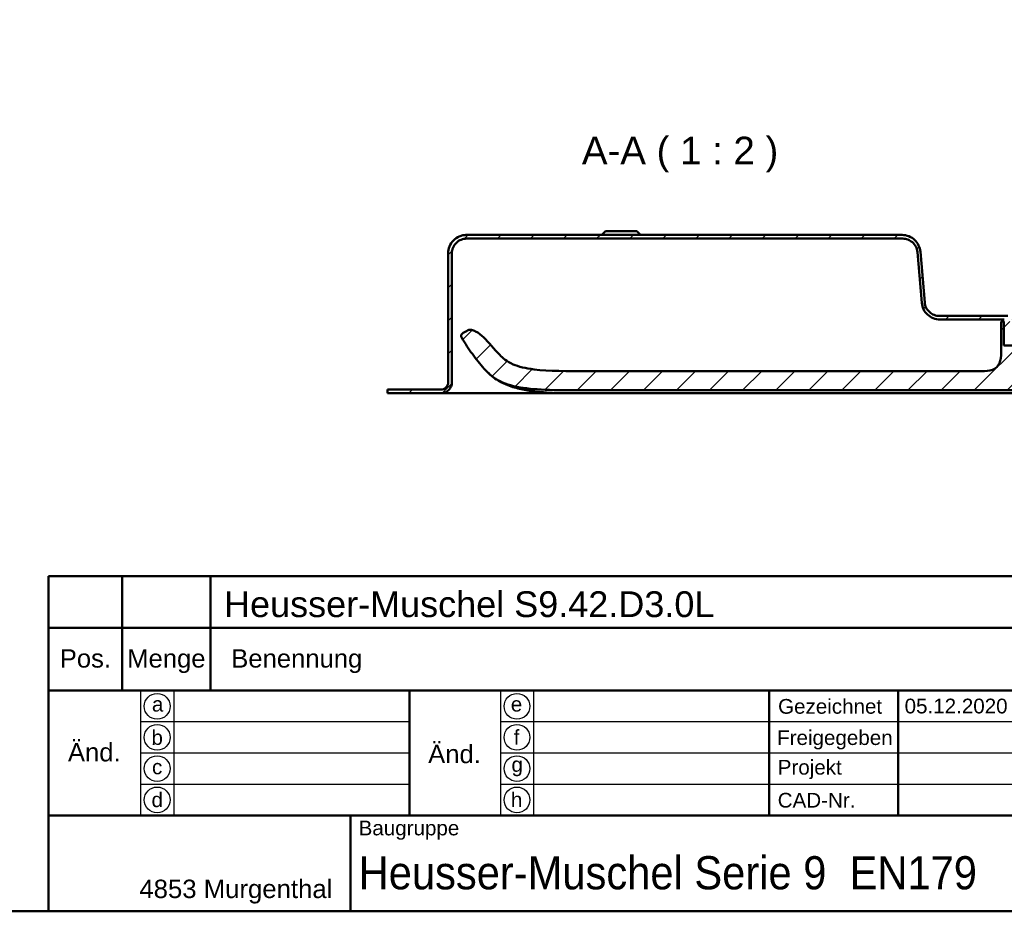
# Model space of a CAD drawing. Header units: millimetres. Extents: x 20 to 833, y 20 to 574.
# Tile 8 of 12: x 432 to 700, y 20 to 262. Entities that reach past the tile are written whole.
import ezdxf
from ezdxf.enums import TextEntityAlignment as Align

# ---------------------------------------------------------------- set-up
doc = ezdxf.new("R2010")
doc.units = ezdxf.units.MM
doc.header["$LTSCALE"] = 2
doc.layers.add('Schraffur', color=179, linetype='Continuous', lineweight=9, true_color=0x1e1e47)
for name, color, linetype, lineweight in [('Sichtbare Kanten(DIN)', 7, 'Continuous', 50), ('Skizziergeometrie(DIN)', 7, 'Continuous', 50), ('Skizzierlinie(DIN)', 7, 'Continuous', 25), ('Symbole(DIN)', 7, 'Continuous', 25)]:
    doc.layers.add(name, color=color, linetype=linetype, lineweight=lineweight)
doc.styles.add('Aktuell-DIN', font='arial.ttf')
doc.styles.add('Aktuell-DINGroßer Text', font='arial.ttf')
doc.styles.add('Textstil10', font='arial.ttf')
doc.styles.add('Textstil41', font='arial.ttf', dxfattribs={"width": 0.8})
doc.styles.add('Textstil83', font='arial.ttf', dxfattribs={"width": 0.8})

# ---------------------------------------------------------------- blocks, each defined once
blk = doc.blocks.new('Ränder Standardrahmen')
at = {"layer": 'Skizziergeometrie(DIN)', "flags": 128}
blk.add_lwpolyline([(10, 10), (10, 287), (410, 287), (410, 10), (10, 10)], dxfattribs=at)
blk = doc.blocks.new('Schriftfelder Heusser')
at = {"layer": 'Skizziergeometrie(DIN)'}
for p, q in [((101, 229.92), (101, 236.92)), ((101, 236.92), (291, 236.92)), ((111, 229.92), (111, 236.92)), ((123, 229.92), (123, 236.92)), ((101, 191.42), (101, 229.92)), ((101, 229.92), (291, 229.92)), ((111, 229.92), (111, 221.42)), ((123, 229.92), (123, 221.42)), ((101, 221.42), (291, 221.42)), ((150, 221.42), (150, 204.42)), ((198.85, 221.42), (198.85, 204.42)), ((216.35, 221.42), (216.35, 204.42)), ((101, 204.42), (291, 204.42)), ((142, 204.42), (142, 191.42)), ((291, 191.42), (101, 191.42))]:
    blk.add_line(p, q, dxfattribs=at)
at = {"layer": 'Skizzierlinie(DIN)'}
for p, q in [((113.5, 221.42), (113.5, 204.42)), ((118, 221.42), (118, 204.42)), ((162.35, 221.42), (162.35, 204.42)), ((166.85, 221.42), (166.85, 204.42)), ((113.5, 217.17), (150, 217.17)), ((162.35, 217.17), (278, 217.17)), ((113.5, 212.92), (150, 212.92)), ((162.35, 212.92), (278, 212.92)), ((113.5, 208.67), (150, 208.67)), ((162.35, 208.67), (278, 208.67))]:
    blk.add_line(p, q, dxfattribs=at)
for centre in [(115.75, 219.25), (164.6, 219.25), (115.75, 215.04), (164.6, 215.04), (115.75, 210.79), (164.6, 210.79), (115.75, 206.54), (164.6, 206.54)]:
    blk.add_circle(centre, 1.75, dxfattribs=at)
at = {"layer": 'Symbole(DIN)', "color": 179, "true_color": 0x262659, "style": 'Aktuell-DIN'}
for s, insert, char_height, attachment_point in [('Pos.', (106, 227), 2.489, 2), ('Menge', (117, 227), 2.489, 2), ('Benennung', (125.81, 225.38), 2.489, 4), ('\\fArial|b0|i0;a', (115.81, 219.53), 2, 5), ('\\fArial|b0|i0;e', (164.54, 219.53), 2, 5), ('\\fArial|b0|i0;Gezeichnet', (200.05, 219.23), 2, 4), ('\\fArial|b0|i0;b', (115.75, 215), 2, 5), ('\\fArial|b0|i0;f', (164.55, 215.06), 2, 5), ('\\fArial|b0|i0;Freigegeben', (199.92, 216), 2, 1), ('\\fArial|b0|i0;c', (115.75, 211.01), 2, 5), ('\\fArial|b0|i0;g', (164.63, 211.05), 2, 5), ('\\fArial|b0|i0;Projekt', (200, 211.98), 2, 1), ('\\fArial|b0|i0;d', (115.76, 206.55), 2, 5), ('\\fArial|b0|i0;h', (164.55, 206.57), 2, 5), ('\\fArial|b0|i0;CAD-Nr.', (200, 207.5), 2, 1), ('\\fArial|b0|i0;\\H2.0000;Baugruppe', (143.1, 203.73), 2, 1), ('\\fArial|b0|i0;\\H2.5000;4853 Murgenthal', (113.33, 192.46), 2.5, 7)]:
    blk.add_mtext(s, dxfattribs=dict(at, insert=insert, char_height=char_height, attachment_point=attachment_point))
at = {"layer": 'Symbole(DIN)', "color": 179, "true_color": 0x262659, "char_height": 2.489, "width": 12.3494, "attachment_point": 5, "style": 'Aktuell-DIN'}
for insert in [(107.21, 213), (156.12, 212.76)]:
    blk.add_mtext('Änd.', dxfattribs=dict(at, insert=insert))
at = {"layer": 'Symbole(DIN)', "color": 7, "insert": (143.1, 196.62), "char_height": 4.5, "width": 90.18, "attachment_point": 4, "style": 'Aktuell-DIN'}
blk.add_mtext('\\fArial|b0|i0;\\W0.90;\\H4.5000;Heusser-Muschel Serie 9  EN179', dxfattribs=at)
at = {"layer": 'Symbole(DIN)', "color": 179, "true_color": 0x262659, "style": 'Textstil10'}
blk.add_attdef('ERSTELLUNGSDATUM_001', (217.23, 218.29), '', height=2, dxfattribs=at)
at = {"layer": 'Symbole(DIN)', "color": 179, "true_color": 0x262659}
for tag, height, style, p in [('AUTOR', 2.49, 'Aktuell-DIN', (240.03, 219.26)), ('KONTROLLDATUM', 2, 'Textstil10', (217.42, 215.04)), ('KONTROLLIERT_VON', 2, 'Textstil10', (239.98, 215.05))]:
    blk.add_attdef(tag, text='', height=height, dxfattribs=dict(at, style=style)).set_placement(p, align=Align.MIDDLE_LEFT)
at = {"layer": 'Symbole(DIN)', "color": 7, "style": 'Textstil83', "width": 0.8}
blk.add_attdef('Anfänglicher_Ansichtsmaßstab_001', (281.57, 213.34), '', height=2.3, dxfattribs=at)
at = {"layer": 'Symbole(DIN)', "color": 179, "true_color": 0x262659, "style": 'Textstil10'}
blk.add_attdef('PROJEKT', text='', height=2, dxfattribs=at).set_placement((217.77, 209.72), align=Align.BOTTOM_LEFT)
at = {"layer": 'Symbole(DIN)', "color": 7, "style": 'Textstil41', "width": 0.8}
blk.add_attdef('STATUS', text='', height=5, dxfattribs=at).set_placement((284.53, 195.86), align=Align.MIDDLE_CENTER)

msp = doc.modelspace()

# ---------------------------------------------------------------- hatches: boundary and pattern name
at = {"layer": 'Schraffur'}
h = msp.add_hatch(dxfattribs=at)
h.set_pattern_fill('ANSI31', color=256, scale=50.8, style=0)
h.set_pattern_definition([(45, (0, 0), (-4.49013, 4.49013), [])])
edge = h.paths.add_edge_path()
edge.add_spline(control_points=[(735.531, 180.686), (735.81, 180.686), (736.087, 180.657), (736.623, 180.545), (736.88, 180.462), (737.61, 180.144), (738.046, 179.84), (738.766, 179.093), (739.048, 178.66), (739.434, 177.709), (739.531, 177.202), (739.531, 176.686)], knot_values=[-0.6314442, -0.6314442, -0.6314442, -0.6314442, -0.5478443, -0.5478443, -0.4667749, -0.4667749, -0.3085769, -0.3085769, -0.1547676, -0.1547676, 0, 0, 0, 0], degree=3, periodic=0)
edge.add_line((739.531, 176.686), (739.531, 163.686))
edge.add_spline(control_points=[(739.531, 163.686), (739.531, 163.477), (739.553, 163.269), (739.637, 162.867), (739.699, 162.674), (739.937, 162.127), (740.166, 161.8), (740.726, 161.26), (741.05, 161.048), (741.764, 160.759), (742.144, 160.686), (742.531, 160.686)], knot_values=[-0.4735831, -0.4735831, -0.4735831, -0.4735831, -0.4108832, -0.4108832, -0.3500812, -0.3500812, -0.2314327, -0.2314327, -0.1160757, -0.1160757, -0.0000071, -0.0000071, -0.0000071, -0.0000071], degree=3, periodic=0)
edge.add_line((742.531, 160.686), (746.031, 160.686))
edge.add_line((746.031, 160.686), (746.031, 161.656))
edge.add_line((746.031, 161.656), (745.031, 161.656))
edge.add_line((745.031, 161.656), (745.031, 161.686))
edge.add_line((745.031, 161.686), (742.531, 161.686))
edge.add_spline(control_points=[(742.531, 161.686), (742.392, 161.686), (742.254, 161.7), (741.986, 161.756), (741.857, 161.797), (741.492, 161.956), (741.274, 162.108), (740.914, 162.482), (740.773, 162.698), (740.58, 163.174), (740.532, 163.428), (740.532, 163.686)], knot_values=[-0.3157143, -0.3157143, -0.3157143, -0.3157143, -0.2739221, -0.2739221, -0.2333875, -0.2333875, -0.1542884, -0.1542884, -0.0773838, -0.0773838, 0, 0, 0, 0], degree=3, periodic=0)
edge.add_line((740.532, 163.686), (740.532, 176.686))
edge.add_spline(control_points=[(740.532, 176.686), (740.532, 177.034), (740.496, 177.38), (740.355, 178.05), (740.252, 178.372), (739.855, 179.284), (739.475, 179.829), (738.541, 180.729), (738, 181.082), (736.81, 181.564), (736.176, 181.686), (735.532, 181.686)], knot_values=[-0.7893052, -0.7893052, -0.7893052, -0.7893052, -0.6848053, -0.6848053, -0.5834686, -0.5834686, -0.3857211, -0.3857211, -0.1934595, -0.1934595, 0, 0, 0, 0], degree=3, periodic=0)
edge.add_line((735.532, 181.686), (726.531, 181.686))
edge.add_line((726.531, 181.686), (726.531, 183.186))
edge.add_line((726.531, 183.186), (726.031, 183.186))
edge.add_line((726.031, 183.186), (726.031, 179.886))
edge.add_line((726.031, 179.886), (725.531, 179.886))
edge.add_line((725.531, 179.886), (725.531, 180.686))
edge.add_line((725.531, 180.686), (722.531, 180.686))
edge.add_line((722.531, 180.686), (722.531, 179.886))
edge.add_line((722.531, 179.886), (723.281, 179.886))
edge.add_line((723.281, 179.886), (723.081, 179.686))
edge.add_line((723.081, 179.686), (723.081, 174.886))
edge.add_line((723.081, 174.886), (723.281, 174.686))
edge.add_line((723.281, 174.686), (723.031, 174.686))
edge.add_line((723.031, 174.686), (723.031, 179.486))
edge.add_line((723.031, 179.486), (722.831, 179.686))
edge.add_line((722.831, 179.686), (721.731, 179.686))
edge.add_line((721.731, 179.686), (721.531, 179.486))
edge.add_line((721.531, 179.486), (721.531, 180.886))
edge.add_line((721.531, 180.886), (723.281, 180.886))
edge.add_line((723.281, 180.886), (723.281, 181.786))
edge.add_line((723.281, 181.786), (721.081, 181.786))
edge.add_line((721.081, 181.786), (721.081, 180.886))
edge.add_line((721.081, 180.886), (720.631, 180.886))
edge.add_line((720.631, 180.886), (720.631, 181.986))
edge.add_line((720.631, 181.986), (721.531, 181.986))
edge.add_line((721.531, 181.986), (721.531, 182.686))
edge.add_line((721.531, 182.686), (720.531, 183.686))
edge.add_line((720.531, 183.686), (718.081, 183.686))
edge.add_line((718.081, 183.686), (718.081, 171.686))
edge.add_line((718.081, 171.686), (728.655, 171.686))
edge.add_spline(control_points=[(728.655, 171.686), (728.669, 171.686), (728.683, 171.687), (728.71, 171.693), (728.722, 171.697), (728.759, 171.713), (728.781, 171.728), (728.817, 171.765), (728.831, 171.787), (728.85, 171.834), (728.855, 171.86), (728.855, 171.886)], knot_values=[-0.0315719, -0.0315719, -0.0315719, -0.0315719, -0.0273918, -0.0273918, -0.0233382, -0.0233382, -0.0154284, -0.0154284, -0.0077381, -0.0077381, 0, 0, 0, 0], degree=3, periodic=0)
edge.add_line((728.855, 171.886), (728.855, 180.186))
edge.add_line((728.855, 180.186), (727.971, 180.186))
edge.add_line((727.971, 180.186), (727.971, 173.686))
edge.add_line((727.971, 173.686), (724.831, 173.686))
edge.add_line((724.831, 173.686), (725.031, 173.886))
edge.add_line((725.031, 173.886), (725.031, 174.486))
edge.add_line((725.031, 174.486), (724.831, 174.686))
edge.add_line((724.831, 174.686), (725.131, 174.686))
edge.add_line((725.131, 174.686), (725.131, 174.186))
edge.add_line((725.131, 174.186), (725.231, 174.086))
edge.add_line((725.231, 174.086), (727.331, 174.086))
edge.add_line((727.331, 174.086), (727.531, 174.286))
edge.add_line((727.531, 174.286), (727.531, 180.686))
edge.add_line((727.531, 180.686), (735.531, 180.686))
h.paths.add_polyline_path([(721.531, 173.886), (721.731, 173.686), (721.531, 173.686)], flags=0)
edge = h.paths.add_edge_path()
edge.add_spline(control_points=[(549.531, 198.686), (549.531, 198.964), (549.56, 199.241), (549.673, 199.777), (549.755, 200.034), (550.073, 200.764), (550.377, 201.201), (551.124, 201.921), (551.557, 202.203), (552.508, 202.588), (553.016, 202.686), (553.531, 202.686)], knot_values=[-0.6314442, -0.6314442, -0.6314442, -0.6314442, -0.5478443, -0.5478443, -0.4667749, -0.4667749, -0.3085769, -0.3085769, -0.1547676, -0.1547676, 0, 0, 0, 0], degree=3, periodic=0)
edge.add_line((553.531, 202.686), (671.934, 202.686))
edge.add_spline(control_points=[(671.934, 202.686), (672.422, 202.686), (672.902, 202.598), (673.797, 202.257), (674.204, 202.013), (674.946, 201.367), (675.266, 200.959), (675.732, 200.044), (675.874, 199.547), (675.919, 199.034)], knot_values=[-0.5965767, -0.5965767, -0.5965767, -0.5965767, -0.4502726, -0.4502726, -0.3087981, -0.3087981, -0.1544759, -0.1544759, 0, 0, 0, 0], degree=3, periodic=0)
edge.add_line((675.919, 199.034), (677.125, 185.25))
edge.add_spline(control_points=[(677.125, 185.25), (677.178, 184.643), (677.339, 184.054), (677.861, 182.977), (678.21, 182.497), (679.095, 181.643), (679.638, 181.289), (680.829, 180.808), (681.462, 180.686), (682.106, 180.686)], knot_values=[-0.7457209, -0.7457209, -0.7457209, -0.7457209, -0.5628408, -0.5628408, -0.3859976, -0.3859976, -0.1930948, -0.1930948, 0, 0, 0, 0], degree=3, periodic=0)
edge.add_line((682.106, 180.686), (699.531, 180.686))
edge.add_line((699.531, 180.686), (699.531, 174.286))
edge.add_line((699.531, 174.286), (699.731, 174.086))
edge.add_line((699.731, 174.086), (701.831, 174.086))
edge.add_line((701.831, 174.086), (701.931, 174.186))
edge.add_line((701.931, 174.186), (701.931, 174.686))
edge.add_line((701.931, 174.686), (702.231, 174.686))
edge.add_line((702.231, 174.686), (702.031, 174.486))
edge.add_line((702.031, 174.486), (702.031, 173.886))
edge.add_line((702.031, 173.886), (702.231, 173.686))
edge.add_line((702.231, 173.686), (699.37, 173.686))
edge.add_line((699.37, 173.686), (699.37, 180.186))
edge.add_line((699.37, 180.186), (698.668, 180.186))
edge.add_line((698.668, 180.186), (698.668, 172.675))
edge.add_spline(control_points=[(698.668, 172.675), (698.668, 171.547), (698.668, 170.464), (698.304, 169.082), (698.136, 168.667), (697.65, 167.949), (697.357, 167.661), (696.567, 167.144), (696.07, 166.969), (694.675, 166.675), (693.693, 166.675), (692.668, 166.675)], knot_values=[-1.1173827, -1.1173827, -1.1173827, -1.1173827, -0.7826773, -0.7826773, -0.6296804, -0.6296804, -0.4865248, -0.4865248, -0.3073079, -0.3073079, 0, 0, 0, 0], degree=3, periodic=0)
edge.add_line((692.668, 166.675), (586.817, 166.675))
edge.add_spline(control_points=[(586.817, 166.675), (580.804, 166.675), (575.807, 166.674), (569.484, 167.456), (567.646, 167.899), (564.396, 169.297), (563.379, 170.225), (562.508, 171.123)], knot_values=[-1.2266395, -1.2266395, -1.2266395, -1.2266395, -0.691815, -0.691815, -0.3753769, -0.3753769, 0, 0, 0, 0], degree=3, periodic=0)
edge.add_spline(control_points=[(562.508, 171.123), (560.984, 172.693), (559.624, 174.47), (557.54, 176.428), (556.769, 177.079), (555.616, 177.674), (555.236, 177.825), (554.538, 177.938), (554.307, 177.913), (553.861, 177.816), (553.659, 177.693), (553.487, 177.588)], knot_values=[-0.5002157, -0.5002157, -0.5002157, -0.5002157, -0.239433, -0.239433, -0.1386584, -0.1386584, -0.0961606, -0.0961606, -0.0604717, -0.0604717, 0, 0, 0, 0], degree=3, periodic=0)
edge.add_line((553.487, 177.588), (552.62, 177.058))
edge.add_spline(control_points=[(552.62, 177.058), (552.469, 176.965), (552.316, 176.871), (552.15, 176.702), (552.105, 176.644), (552.043, 176.514), (552.027, 176.449), (552.019, 176.293), (552.036, 176.207), (552.109, 175.983), (552.19, 175.841), (552.269, 175.702)], knot_values=[-0.173679, -0.173679, -0.173679, -0.173679, -0.1215687, -0.1215687, -0.0978776, -0.0978776, -0.0757948, -0.0757948, -0.0479673, -0.0479673, -0.0000083, -0.0000083, -0.0000083, -0.0000083], degree=3, periodic=0)
edge.add_spline(control_points=[(552.269, 175.702), (553.13, 174.205), (554.065, 172.755), (556.083, 169.967), (557.158, 168.636), (558.305, 167.362)], knot_values=[-1.0323292, -1.0323292, -1.0323292, -1.0323292, -0.5141271, -0.5141271, 0, 0, 0, 0], degree=3, periodic=0)
edge.add_spline(control_points=[(558.305, 167.362), (559.225, 166.34), (560.314, 165.218), (563.64, 163.361), (565.58, 162.722), (572.59, 161.502), (578.443, 161.502), (586.817, 161.502)], knot_values=[-5.3413361, -5.3413361, -5.3413361, -5.3413361, -3.87583, -3.87583, -2.5120678, -2.5120678, 0, 0, 0, 0], degree=3, periodic=0)
edge.add_line((586.817, 161.502), (713.671, 161.501))
edge.add_spline(control_points=[(713.671, 161.501), (714.85, 161.501), (716.03, 161.499), (718.296, 161.519), (719.541, 161.542), (720.673, 161.615)], knot_values=[-0.7098031, -0.7098031, -0.7098031, -0.7098031, -0.3402859, -0.3402859, 0, 0, 0, 0], degree=3, periodic=0)
edge.add_spline(control_points=[(720.673, 161.615), (721.162, 161.647), (721.654, 161.689), (722.578, 161.793), (723.019, 161.854), (723.455, 161.93)], knot_values=[-0.2798728, -0.2798728, -0.2798728, -0.2798728, -0.1329255, -0.1329255, -0.0006485, -0.0006485, -0.0006485, -0.0006485], degree=3, periodic=0)
edge.add_spline(control_points=[(723.455, 161.93), (724.051, 162.032), (724.68, 162.17), (725.96, 162.374), (726.595, 162.441), (727.232, 162.42)], knot_values=[-0.3871808, -0.3871808, -0.3871808, -0.3871808, -0.1911567, -0.1911567, -0.0000253, -0.0000253, -0.0000253, -0.0000253], degree=3, periodic=0)
edge.add_spline(control_points=[(727.232, 162.42), (727.291, 162.419), (727.337, 162.416), (727.432, 162.435), (727.473, 162.454), (727.527, 162.477)], knot_values=[-0.0353068, -0.0353068, -0.0353068, -0.0353068, -0.0174814, -0.0174814, 0, 0, 0, 0], degree=3, periodic=0)
edge.add_line((727.527, 162.477), (728.095, 162.734))
edge.add_spline(control_points=[(728.095, 162.734), (728.233, 162.796), (728.368, 162.857), (728.563, 162.984), (728.631, 163.042), (728.744, 163.185), (728.783, 163.265), (728.855, 163.521), (728.855, 163.712), (728.855, 163.91)], knot_values=[-0.1648838, -0.1648838, -0.1648838, -0.1648838, -0.1216166, -0.1216166, -0.0914552, -0.0914552, -0.0593217, -0.0593217, -0.0000025, -0.0000025, -0.0000025, -0.0000025], degree=3, periodic=0)
edge.add_line((728.855, 163.91), (728.855, 165.486))
edge.add_spline(control_points=[(728.855, 165.486), (728.855, 165.5), (728.854, 165.514), (728.848, 165.54), (728.844, 165.553), (728.828, 165.59), (728.813, 165.612), (728.775, 165.648), (728.754, 165.662), (728.706, 165.681), (728.681, 165.686), (728.655, 165.686)], knot_values=[-0.0315719, -0.0315719, -0.0315719, -0.0315719, -0.0273922, -0.0273922, -0.0233389, -0.0233389, -0.0154291, -0.0154291, -0.0077385, -0.0077385, 0, 0, 0, 0], degree=3, periodic=0)
edge.add_line((728.655, 165.686), (718.081, 165.686))
edge.add_line((718.081, 165.686), (718.081, 163.686))
edge.add_line((718.081, 163.686), (708.981, 163.686))
edge.add_line((708.981, 163.686), (708.981, 183.686))
edge.add_line((708.981, 183.686), (706.531, 183.686))
edge.add_line((706.531, 183.686), (705.531, 182.686))
edge.add_line((705.531, 182.686), (705.531, 181.986))
edge.add_line((705.531, 181.986), (706.431, 181.986))
edge.add_line((706.431, 181.986), (706.431, 180.886))
edge.add_line((706.431, 180.886), (705.531, 180.886))
edge.add_line((705.531, 180.886), (705.531, 179.486))
edge.add_line((705.531, 179.486), (705.331, 179.686))
edge.add_line((705.331, 179.686), (704.231, 179.686))
edge.add_line((704.231, 179.686), (704.031, 179.486))
edge.add_line((704.031, 179.486), (704.031, 174.686))
edge.add_line((704.031, 174.686), (703.781, 174.686))
edge.add_line((703.781, 174.686), (703.981, 174.886))
edge.add_line((703.981, 174.886), (703.981, 179.686))
edge.add_line((703.981, 179.686), (703.781, 179.886))
edge.add_line((703.781, 179.886), (704.531, 179.886))
edge.add_line((704.531, 179.886), (704.531, 180.686))
edge.add_line((704.531, 180.686), (701.531, 180.686))
edge.add_line((701.531, 180.686), (701.531, 179.886))
edge.add_line((701.531, 179.886), (701.031, 179.886))
edge.add_line((701.031, 179.886), (701.031, 183.186))
edge.add_line((701.031, 183.186), (700.531, 183.186))
edge.add_line((700.531, 183.186), (700.531, 181.686))
edge.add_line((700.531, 181.686), (681.902, 181.686))
edge.add_spline(control_points=[(681.902, 181.686), (681.413, 181.686), (680.931, 181.774), (680.034, 182.117), (679.627, 182.362), (678.885, 183.01), (678.566, 183.419), (678.101, 184.336), (677.96, 184.832), (677.917, 185.345)], knot_values=[-0.5973968, -0.5973968, -0.5973968, -0.5973968, -0.4506663, -0.4506663, -0.3087924, -0.3087924, -0.1544816, -0.1544816, 0, 0, 0, 0], degree=3, periodic=0)
edge.add_line((677.917, 185.345), (676.74, 199.111))
edge.add_spline(control_points=[(676.74, 199.111), (676.688, 199.72), (676.527, 200.311), (676.005, 201.392), (675.655, 201.873), (674.769, 202.728), (674.226, 203.082), (673.035, 203.564), (672.402, 203.686), (671.758, 203.686)], knot_values=[-0.7467461, -0.7467461, -0.7467461, -0.7467461, -0.5633329, -0.5633329, -0.3859905, -0.3859905, -0.193102, -0.193102, 0, 0, 0, 0], degree=3, periodic=0)
edge.add_line((671.758, 203.686), (553.532, 203.686))
edge.add_spline(control_points=[(553.532, 203.686), (553.184, 203.686), (552.838, 203.65), (552.167, 203.509), (551.846, 203.407), (550.933, 203.009), (550.388, 202.629), (549.488, 201.695), (549.135, 201.154), (548.654, 199.965), (548.532, 199.331), (548.532, 198.686)], knot_values=[-0.7893052, -0.7893052, -0.7893052, -0.7893052, -0.6848053, -0.6848053, -0.5834686, -0.5834686, -0.3857211, -0.3857211, -0.1934595, -0.1934595, 0, 0, 0, 0], degree=3, periodic=0)
edge.add_line((548.532, 198.686), (548.532, 163.686))
edge.add_spline(control_points=[(548.532, 163.686), (548.532, 163.547), (548.517, 163.408), (548.461, 163.14), (548.42, 163.011), (548.261, 162.646), (548.109, 162.428), (547.735, 162.068), (547.519, 161.927), (547.043, 161.735), (546.789, 161.686), (546.532, 161.686)], knot_values=[-0.3157221, -0.3157221, -0.3157221, -0.3157221, -0.2739221, -0.2739221, -0.2333875, -0.2333875, -0.1542884, -0.1542884, -0.0773838, -0.0773838, -0.000002, -0.000002, -0.000002, -0.000002], degree=3, periodic=0)
edge.add_line((546.532, 161.686), (532.031, 161.686))
edge.add_line((532.031, 161.686), (532.031, 160.686))
edge.add_line((532.031, 160.686), (546.531, 160.686))
edge.add_spline(control_points=[(546.531, 160.686), (546.74, 160.686), (546.948, 160.707), (547.35, 160.792), (547.543, 160.853), (548.09, 161.092), (548.418, 161.32), (548.958, 161.88), (549.169, 162.205), (549.458, 162.918), (549.531, 163.299), (549.531, 163.686)], knot_values=[-0.4735814, -0.4735814, -0.4735814, -0.4735814, -0.4108832, -0.4108832, -0.3500812, -0.3500812, -0.2314327, -0.2314327, -0.1160757, -0.1160757, 0, 0, 0, 0], degree=3, periodic=0)
edge.add_line((549.531, 163.686), (549.531, 198.686))
h.paths.add_polyline_path([(705.331, 173.686), (705.531, 173.886), (705.531, 173.686)], flags=0)

# ---------------------------------------------------------------- linework, layer by layer
at = {"layer": 'Sichtbare Kanten(DIN)'}
for p, q in [((671.758, 203.686), (553.532, 203.686)), ((591.281, 204.686), (590.281, 203.686)), ((591.281, 204.686), (599.781, 204.686)), ((599.781, 204.686), (600.781, 203.686)), ((553.531, 202.686), (671.934, 202.686)), ((548.531, 163.686), (548.531, 198.686)), ((548.532, 198.686), (548.532, 163.686)), ((549.531, 163.686), (549.531, 198.686)), ((675.919, 199.034), (677.125, 185.25)), ((677.917, 185.345), (676.74, 199.111)), ((700.531, 181.686), (681.902, 181.686)), ((682.106, 180.686), (699.531, 180.686)), ((699.37, 180.186), (698.668, 180.186)), ((698.668, 180.186), (698.668, 172.675)), ((699.37, 173.686), (699.37, 180.186)), ((699.531, 180.186), (699.37, 180.186)), ((553.487, 177.588), (552.62, 177.058)), ((702.231, 173.686), (699.37, 173.686)), ((692.668, 166.675), (586.817, 166.675)), ((548.531, 163.686), (548.532, 163.686)), ((546.532, 161.686), (532.031, 161.686)), ((532.031, 161.686), (532.031, 160.686)), ((532.031, 161.656), (532.031, 161.656)), ((532.031, 160.686), (532.031, 161.656)), ((532.031, 160.686), (546.531, 160.686)), ((546.556, 160.686), (572.07, 160.686)), ((572.07, 160.686), (716.993, 160.686)), ((586.817, 161.502), (713.671, 161.501))]:
    msp.add_line(p, q, dxfattribs=at)
for points, degree, knots in [([(553.532, 203.686), (553.184, 203.686), (552.838, 203.65), (552.167, 203.509), (551.846, 203.407), (550.933, 203.009), (550.388, 202.629), (549.488, 201.695), (549.135, 201.154), (548.654, 199.965), (548.532, 199.331), (548.532, 198.686)], 3, [-0.78930523, -0.78930523, -0.78930523, -0.78930523, -0.68480532, -0.68480532, -0.58346864, -0.58346864, -0.38572109, -0.38572109, -0.19345948, -0.19345948, 0, 0, 0, 0]), ([(676.74, 199.111), (676.688, 199.72), (676.527, 200.311), (676.005, 201.392), (675.655, 201.873), (674.769, 202.728), (674.226, 203.082), (673.035, 203.564), (672.402, 203.686), (671.758, 203.686)], 3, [-0.74674606, -0.74674606, -0.74674606, -0.74674606, -0.56333292, -0.56333292, -0.38599047, -0.38599047, -0.19310203, -0.19310203, -0.00000002, -0.00000002, -0.00000002, -0.00000002]), ([(549.531, 198.686), (549.531, 198.964), (549.56, 199.241), (549.673, 199.777), (549.755, 200.034), (550.073, 200.764), (550.377, 201.201), (551.124, 201.921), (551.557, 202.203), (552.508, 202.588), (553.016, 202.686), (553.531, 202.686)], 3, [-0.63144419, -0.63144419, -0.63144419, -0.63144419, -0.54784426, -0.54784426, -0.46677491, -0.46677491, -0.30857687, -0.30857687, -0.15476759, -0.15476759, 0, 0, 0, 0]), ([(671.934, 202.686), (672.422, 202.686), (672.902, 202.598), (673.797, 202.257), (674.204, 202.013), (674.946, 201.367), (675.266, 200.959), (675.732, 200.044), (675.874, 199.547), (675.919, 199.034)], 3, [-0.59657674, -0.59657674, -0.59657674, -0.59657674, -0.45027262, -0.45027262, -0.30879806, -0.30879806, -0.15447588, -0.15447588, 0, 0, 0, 0]), ([(677.125, 185.25), (677.178, 184.643), (677.339, 184.054), (677.861, 182.977), (678.21, 182.497), (679.095, 181.643), (679.638, 181.289), (680.829, 180.808), (681.462, 180.686), (682.106, 180.686)], 3, [-0.74572093, -0.74572093, -0.74572093, -0.74572093, -0.56284077, -0.56284077, -0.38599757, -0.38599757, -0.19309485, -0.19309485, 0, 0, 0, 0]), ([(681.902, 181.686), (681.413, 181.686), (680.931, 181.774), (680.034, 182.117), (679.627, 182.362), (678.885, 183.01), (678.566, 183.419), (678.101, 184.336), (677.96, 184.832), (677.917, 185.345)], 3, [-0.59739683, -0.59739683, -0.59739683, -0.59739683, -0.45066634, -0.45066634, -0.30879238, -0.30879238, -0.15448162, -0.15448162, 0, 0, 0, 0]), ([(552.62, 177.058), (552.469, 176.965), (552.316, 176.871), (552.15, 176.702), (552.105, 176.644), (552.043, 176.514), (552.027, 176.449), (552.019, 176.293), (552.036, 176.207), (552.109, 175.983), (552.19, 175.841), (552.269, 175.702)], 3, [-0.17367895, -0.17367895, -0.17367895, -0.17367895, -0.12156866, -0.12156866, -0.09787758, -0.09787758, -0.07579482, -0.07579482, -0.04796725, -0.04796725, -0.00000831, -0.00000831, -0.00000831, -0.00000831]), ([(562.508, 171.123), (560.984, 172.693), (559.624, 174.47), (557.54, 176.428), (556.769, 177.079), (555.616, 177.674), (555.236, 177.825), (554.538, 177.938), (554.307, 177.913), (553.861, 177.816), (553.659, 177.693), (553.487, 177.588)], 3, [-0.50021574, -0.50021574, -0.50021574, -0.50021574, -0.23943298, -0.23943298, -0.13865835, -0.13865835, -0.09616056, -0.09616056, -0.06047166, -0.06047166, 0, 0, 0, 0]), ([(552.269, 175.702), (553.13, 174.205), (554.065, 172.755), (556.083, 169.967), (557.158, 168.636), (558.305, 167.362)], 3, [-1.0323292, -1.0323292, -1.0323292, -1.0323292, -0.5141271, -0.5141271, 0, 0, 0, 0]), ([(586.817, 166.675), (580.804, 166.675), (575.807, 166.674), (569.484, 167.456), (567.646, 167.899), (564.396, 169.297), (563.379, 170.225), (562.508, 171.123)], 3, [-1.2266395, -1.2266395, -1.2266395, -1.2266395, -0.691815, -0.691815, -0.3753769, -0.3753769, 0, 0, 0, 0]), ([(698.668, 172.675), (698.668, 171.547), (698.668, 170.464), (698.304, 169.082), (698.136, 168.667), (697.65, 167.949), (697.357, 167.661), (696.567, 167.144), (696.07, 166.969), (694.675, 166.675), (693.693, 166.675), (692.668, 166.675)], 3, [-1.1173827, -1.1173827, -1.1173827, -1.1173827, -0.7826773, -0.7826773, -0.6296804, -0.6296804, -0.4865248, -0.4865248, -0.3073079, -0.3073079, 0, 0, 0, 0]), ([(558.305, 167.362), (559.225, 166.34), (560.314, 165.218), (563.64, 163.361), (565.58, 162.722), (572.59, 161.502), (578.443, 161.502), (586.817, 161.502)], 3, [-5.3413361, -5.3413361, -5.3413361, -5.3413361, -3.87583, -3.87583, -2.5120678, -2.5120678, 0, 0, 0, 0]), ([(558.747, 166.88), (559.744, 165.82), (560.885, 164.844), (562.143, 164.093), (562.971, 163.598), (563.843, 163.187), (564.74, 162.843), (565.318, 162.622), (565.906, 162.427), (566.5, 162.256), (567.095, 162.084), (567.696, 161.935), (568.301, 161.804), (568.905, 161.673), (569.514, 161.56), (570.125, 161.461), (570.735, 161.363), (571.348, 161.279), (571.963, 161.206), (576.264, 160.697), (580.622, 160.693), (584.96, 160.688), (585.579, 160.687), (586.199, 160.687), (586.817, 160.687)], 3, [0.0656897, 0.0656897, 0.0656897, 0.0656897, 0.5045898, 0.5045898, 0.5045898, 0.7934328, 0.7934328, 0.7934328, 0.979333, 0.979333, 0.979333, 1.1652333, 1.1652333, 1.1652333, 1.3511335, 1.3511335, 1.3511335, 1.5370338, 1.5370338, 1.5370338, 2.8383356, 2.8383356, 2.8383356, 3.024121, 3.024121, 3.024121, 3.024121]), ([(546.531, 160.686), (546.74, 160.686), (546.948, 160.707), (547.35, 160.792), (547.543, 160.853), (548.09, 161.092), (548.418, 161.32), (548.958, 161.88), (549.169, 162.205), (549.458, 162.918), (549.531, 163.299), (549.531, 163.686)], 3, [-0.47358135, -0.47358135, -0.47358135, -0.47358135, -0.41088319, -0.41088319, -0.35008119, -0.35008119, -0.23143265, -0.23143265, -0.11607569, -0.11607569, 0, 0, 0, 0]), ([(548.532, 163.686), (548.532, 163.547), (548.517, 163.408), (548.461, 163.14), (548.42, 163.011), (548.261, 162.646), (548.109, 162.428), (547.735, 162.068), (547.519, 161.927), (547.043, 161.735), (546.789, 161.686), (546.532, 161.686)], 3, [-0.31572209, -0.31572209, -0.31572209, -0.31572209, -0.27392213, -0.27392213, -0.23338746, -0.23338746, -0.15428844, -0.15428844, -0.07738379, -0.07738379, -0.00000195, -0.00000195, -0.00000195, -0.00000195]), ([(546.532, 160.686), (546.532, 160.686), (546.532, 160.686), (546.532, 160.686), (546.532, 160.686), (546.532, 160.686), (546.533, 160.686), (546.536, 160.686), (546.541, 160.686), (546.556, 160.686)], 3, [18.94311531, 18.94311531, 18.94311531, 18.94311531, 18.97893752, 18.97893752, 19.00893239, 19.00893239, 19.03892725, 19.03892725, 19.18890158, 19.18890158, 19.18890158, 19.18890158]), ([(586.818, 160.687), (586.818, 160.687), (588.404, 160.686), (591.575, 160.687), (597.916, 160.686), (607.429, 160.687), (620.119, 160.686), (634.385, 160.687), (650.239, 160.686), (666.105, 160.686), (681.962, 160.686), (694.638, 160.686), (704.191, 160.686), (710.524, 160.686), (713.668, 160.686)], 5, [0, 0, 0, 0, 0, 0, 0.0001149, 0.7929364, 1.585758, 3.1714011, 4.7570442, 6.3426873, 7.9283304, 9.5139735, 11.0996166, 12.6881676, 12.6881676, 12.6881676, 12.6881676, 12.6881676, 12.6881676])]:
    msp.add_open_spline(points, degree=degree, knots=knots, dxfattribs=at)

# ---------------------------------------------------------------- block references
at = {"xscale": 2, "yscale": 2, "zscale": 2}
msp.add_blockref('Ränder Standardrahmen', (0, 0), dxfattribs=at)
ref = msp.add_blockref('Schriftfelder Heusser', (238, -362.833), dxfattribs=dict(xscale=2, yscale=2, zscale=2))
ref.add_attrib('ERSTELLUNGSDATUM_001', '05.12.2020', (672.46, 73.748), dxfattribs={"layer": 'Symbole(DIN)', "color": 179, "true_color": 0x262659, "height": 4, "style": 'Textstil10'})

# ---------------------------------------------------------------- texts
at = {"layer": 'Symbole(DIN)', "color": 7, "insert": (584.833, 220.646), "char_height": 7.4676, "attachment_point": 7, "style": 'Aktuell-DINGroßer Text'}
msp.add_mtext('A-A ( 1 : 2 )', dxfattribs=at)
at = {"layer": 'Symbole(DIN)', "color": 7, "insert": (487.659, 106.906), "char_height": 7, "width": 133.15473, "attachment_point": 1, "style": 'Aktuell-DIN'}
msp.add_mtext('{\\fArial|b0|i0;\\H7.0000;Heusser-Muschel S9.42.D3.0L}', dxfattribs=at)

doc.saveas('drawing.dxf')
